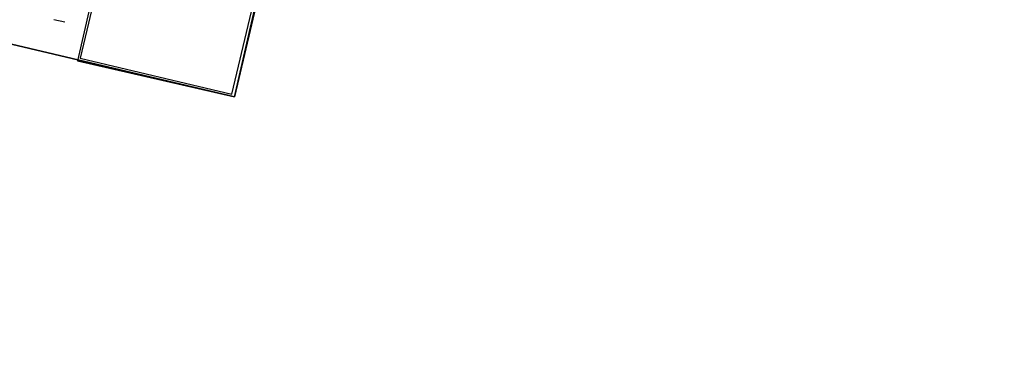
# Model space of a CAD drawing. Header units: feet. Extents: x -79 to 198, y -22 to 181.
# Tile 189 of 256: x 130.25 to 135.35, y 88.21 to 89.95. Entities that reach past the tile are written whole.
import ezdxf

# ---------------------------------------------------------------- set-up
doc = ezdxf.new("R2010")
doc.units = ezdxf.units.FT
doc.layers.add('A-LINEA', color=7, linetype='CONTINUOUS')

msp = doc.modelspace()

# ---------------------------------------------------------------- linework, layer by layer
at = {"layer": 'A-LINEA'}
msp.add_line((130.4803, 89.9373), (130.4239, 89.9506), dxfattribs=at)
for points in [[(142.72, 107.0711), (135.88, 108.6844), (131.36, 89.5511), (124.5867, 91.1511), (124.4, 90.3378), (121.8, 90.9511), (121.3333, 88.9511), (118.2, 75.6978), (129.9467, 72.9244)], [(124.5867, 91.1511), (131.36, 89.5511), (135.2667, 106.0978)], [(130.5467, 89.7378), (131.36, 89.5511), (131.5467, 90.3644), (130.7333, 90.5511), (130.5467, 89.7378)], [(130.56, 89.7511), (131.3467, 89.5644), (131.5333, 90.3511), (130.7467, 90.5378), (130.56, 89.7511)]]:
    msp.add_lwpolyline(points, dxfattribs=at)

doc.saveas('drawing.dxf')
